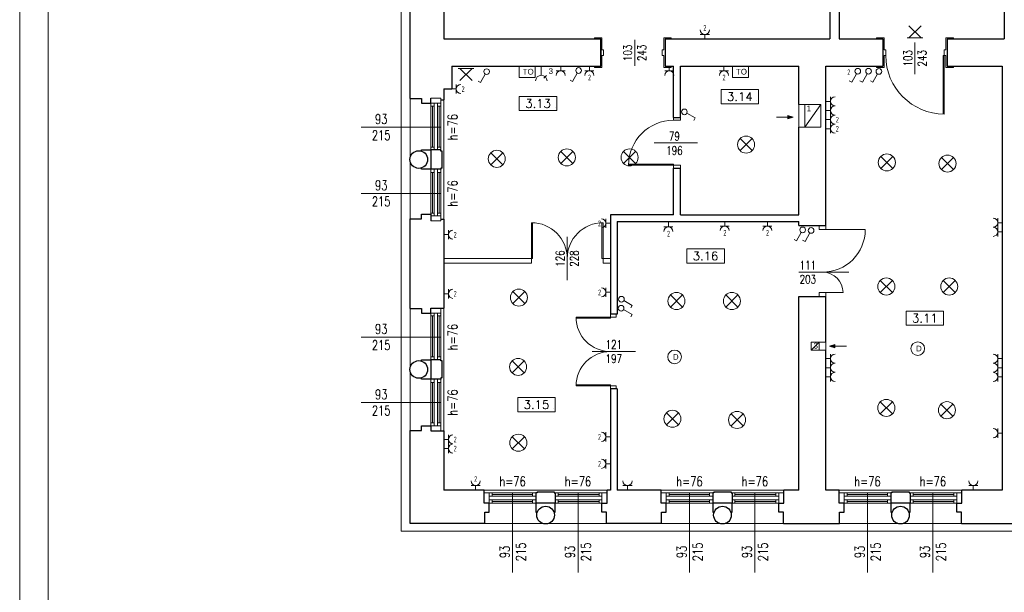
# Model space of a CAD drawing. Header units: millimetres. Extents: x 7052 to 69970, y -1719 to 15326.
# Tile 100 of 160: x 50289 to 52020, y -380 to 627. Entities that reach past the tile are written whole.
import ezdxf

# ---------------------------------------------------------------- set-up
doc = ezdxf.new("R2010")
doc.units = ezdxf.units.MM
for name, color, linetype, lineweight in [('m_cienka', 7, 'Continuous', 5), ('m_elektryka', 10, 'Continuous', 5), ('m_stolarka', 7, 'Continuous', 9), ('m_tabela', 7, 'Continuous', 20), ('m_tekst', 7, 'Continuous', 13), ('m_wentylacja', 7, 'Continuous', 5), ('m_widok', 7, 'Continuous', 9), ('m_ściany', 7, 'Continuous', 30)]:
    doc.layers.add(name, color=color, linetype=linetype, lineweight=lineweight)
doc.styles.add('DIM', font='dim', dxfattribs={"width": 0.75})
doc.styles.add('ROMANS', font='Romans.shx', dxfattribs={"height": 0.2})
doc.styles.get("Standard").update_dxf_attribs({"font": 'arial.ttf'})
doc.styles.add('styl1', font='simplex.shx', dxfattribs={"width": 0.75})

# ---------------------------------------------------------------- blocks, each defined once
blk = doc.blocks.new('strz')
at = {"layer": 'm_wentylacja', "ltscale": 2}
h = blk.add_hatch(color=0, dxfattribs=at)
h.paths.add_polyline_path([(0, 9.8), (-2.9, 9.8), (0, 0)])
h.paths.add_polyline_path([(2.9, 9.8), (0, 9.8), (0, 0)])
at = {"layer": 'm_wentylacja', "color": 0, "ltscale": 2}
for p, q in [((0, 0), (0, 29.8)), ((0, 0), (-2.9, 9.8)), ((-2.9, 9.8), (2.9, 9.8)), ((0, 0), (2.9, 9.8))]:
    blk.add_line(p, q, dxfattribs=at)
blk = doc.blocks.new('oprawa ścienna')
at = {"layer": 'm_elektryka', "color": 0}
for p, q in [((10.6, 10.6), (-10.6, -10.6)), ((-10.6, 10.6), (10.6, -10.6))]:
    blk.add_line(p, q, dxfattribs=at)
at = {"layer": 'm_elektryka', "color": 0, "ltscale": 0.4}
blk.add_line((10.6, 13.6), (10.6, -13.6), dxfattribs=at)
blk = doc.blocks.new('oświetlenie')
at = {"layer": 'm_elektryka', "color": 0}
for p, q in [((10.6, 10.6), (-10.6, -10.6)), ((-10.6, 10.6), (10.6, -10.6))]:
    blk.add_line(p, q, dxfattribs=at)
blk = doc.blocks.new('właczn ik pojedynczy')
at = {"layer": 'm_elektryka', "color": 0}
for p in [(-12.4, 12.7), (0, 0)]:
    blk.add_line(p, (-14.8, 8.3), dxfattribs=at)
blk.add_circle((4.4, -2.4), 5, dxfattribs=at)
blk = doc.blocks.new('gniazdo z u')
at = {"layer": 'm_elektryka', "color": 0}
for p, q in [((-20, -10), (0, -10)), ((-10, -20), (-10, -10))]:
    blk.add_line(p, q, dxfattribs=at)
blk.add_arc((-10, 0), 10, 180, 0, dxfattribs=at)

msp = doc.modelspace()

# ---------------------------------------------------------------- linework, layer by layer
at = {"layer": 'm_cienka', "color": 0, "ltscale": 2}
for p, q in [((51370.2, 591.4), (51370.2, 545.3)), ((51862.9, 586.8), (51862.9, 530.7)), ((51480.5, 410.3), (51404.4, 410.3)), ((51251.4, 244.8), (51251.4, 168.7)), ((51658.4, 182.8), (51746.6, 182.8)), ((51371.5, 43.3), (51295.4, 43.3))]:
    msp.add_line(p, q, dxfattribs=at)
at = {"layer": 'm_cienka', "color": 0}
for p, q in [((51521.9, 503.9), (51521.9, 478.9)), ((51587.9, 503.9), (51521.9, 503.9)), ((51587.9, 478.9), (51587.9, 503.9)), ((51167.1, 491.7), (51167.1, 466.7)), ((51233.1, 491.7), (51167.1, 491.7)), ((51233.1, 466.7), (51233.1, 491.7)), ((51521.9, 478.9), (51587.9, 478.9)), ((51167.1, 466.7), (51233.1, 466.7)), ((51461.7, 223.8), (51461.7, 198.8)), ((51527.7, 223.8), (51461.7, 223.8)), ((51527.7, 198.8), (51527.7, 223.8)), ((51461.7, 198.8), (51527.7, 198.8)), ((51847.2, 114.4), (51847.2, 89.4)), ((51913.2, 114.4), (51847.2, 114.4)), ((51913.2, 89.4), (51913.2, 114.4)), ((51847.2, 89.4), (51913.2, 89.4)), ((51164.3, -37.5), (51164.3, -62.5)), ((51230.3, -37.5), (51164.3, -37.5)), ((51230.3, -62.5), (51230.3, -37.5)), ((51164.3, -62.5), (51230.3, -62.5))]:
    msp.add_line(p, q, dxfattribs=at)
at = {"layer": 'm_cienka', "color": 0, "ltscale": 3}
for p, q in [((51029.4, 437.7), (50889.4, 437.7)), ((51029.4, 321.3), (50889.4, 321.3)), ((51029.4, 68.7), (50889.4, 68.7)), ((51029.4, -46.2), (50889.4, -46.2)), ((51155.4, -205.2), (51155.4, -345.2)), ((51270.4, -205.2), (51270.4, -345.2)), ((51466.4, -205.2), (51466.4, -345.2)), ((51581.4, -205.2), (51581.4, -345.2)), ((51779.4, -205.2), (51779.4, -345.2)), ((51894.4, -205.2), (51894.4, -345.2))]:
    msp.add_line(p, q, dxfattribs=at)
at = {"layer": 'm_cienka', "color": 0, "ltscale": 2}
msp.add_lwpolyline([(51983.3, 2634.4), (50959.4, 2634.4), (50959.4, 1437.4), (50848.4, 1437.4), (50848.4, 926.4), (50959.5, 926.4), (50959.4, -272.6), (50974.4, -272.6), (52094.4, -272.7), (52094.4, 178.4), (53780.4, 178.4), (53780.4, 141.4), (54277.4, 141.4)], dxfattribs=at)
at = {"layer": 'm_elektryka', "color": 0}
for p, q in [((51194.9, 544.8), (51166.9, 544.8)), ((51166.9, 544.8), (51166.9, 524.8)), ((51194.9, 524.8), (51194.9, 544.8)), ((51569.9, 544.8), (51541.9, 544.8)), ((51541.9, 544.8), (51541.9, 524.8)), ((51569.9, 524.8), (51569.9, 544.8)), ((51166.9, 524.8), (51194.9, 524.8)), ((51541.9, 524.8), (51569.9, 524.8))]:
    msp.add_line(p, q, dxfattribs=at)
at = {"layer": 'm_elektryka', "color": 0, "ltscale": 3}
for p, q in [((51205.9, 528.9), (51205.9, 544.8)), ((51210.5, 523.7), (51214.9, 528.7))]:
    msp.add_line(p, q, dxfattribs=at)
at = {"layer": 'm_elektryka', "color": 0, "ltscale": 2}
for centre in [(51565.9, 407), (51250.7, 384.6), (51361.1, 384.6), (51127.6, 382), (51813.4, 375.7), (51920, 373.7), (51812.5, 157.6), (51923.1, 157.6), (51166.4, 138.1), (51443.5, 132.1), (51541, 132.1), (51165.1, 16.3), (51812.5, -55.8), (51919.1, -59.8), (51436.4, -74.9), (51550, -76.9), (51165.5, -117)]:
    msp.add_circle(centre, 15, dxfattribs=at)
at = {"layer": 'm_elektryka', "color": 0}
for centre in [(51867.7, 48.4), (51440.2, 33.8)]:
    msp.add_circle(centre, 12, dxfattribs=at)
at = {"layer": 'm_elektryka', "color": 0, "ltscale": 3}
msp.add_arc((51205.9, 518.9), 10, 0, 180, dxfattribs=at)
at = {"layer": 'm_stolarka', "color": 0}
for p, q in [((51312.4, 594.8), (51299.4, 594.8)), ((51299.4, 594.8), (51299.4, 592.8)), ((51312.4, 573.8), (51312.4, 594.8)), ((51421.4, 573.8), (51421.4, 594.8)), ((51421.4, 594.8), (51434.4, 594.8)), ((51434.4, 594.8), (51434.4, 592.8)), ((51808.4, 594.8), (51795.4, 594.8)), ((51795.4, 594.8), (51795.4, 592.8)), ((51808.4, 573.8), (51808.4, 594.8)), ((51917.4, 573.8), (51917.4, 594.8)), ((51917.4, 594.8), (51930.4, 594.8)), ((51930.4, 594.8), (51930.4, 592.8)), ((51315.4, 573.8), (51312.4, 573.8)), ((51315.4, 573.8), (51315.4, 563.8)), ((51418.4, 573.8), (51418.4, 563.8)), ((51418.4, 573.8), (51421.4, 573.8)), ((51811.4, 573.8), (51808.4, 573.8)), ((51811.4, 573.8), (51811.4, 563.8)), ((51914.4, 573.8), (51914.4, 563.8)), ((51914.4, 573.8), (51917.4, 573.8)), ((51315.4, 563.8), (51312.4, 563.8)), ((51312.4, 563.8), (51312.4, 542.8)), ((51315.4, 563.8), (51315.4, 563.8)), ((51418.4, 563.8), (51421.4, 563.8)), ((51421.4, 563.8), (51421.4, 542.8)), ((51811.4, 563.8), (51808.4, 563.8)), ((51808.4, 563.8), (51808.4, 542.8)), ((51811.4, 563.8), (51811.4, 563.8)), ((51912.4, 563.8), (51912.4, 460.8)), ((51912.4, 563.8), (51914.4, 563.8)), ((51914.4, 563.8), (51917.4, 563.8)), ((51914.4, 563.8), (51914.4, 460.8)), ((51917.4, 563.8), (51917.4, 542.8)), ((51299.4, 542.8), (51299.4, 544.8)), ((51312.4, 542.8), (51299.4, 542.8)), ((51421.4, 542.8), (51434.4, 542.8)), ((51434.4, 542.8), (51434.4, 544.8)), ((51795.4, 542.8), (51795.4, 544.8)), ((51808.4, 542.8), (51795.4, 542.8)), ((51917.4, 542.8), (51930.4, 542.8)), ((51930.4, 542.8), (51930.4, 544.8)), ((51011.4, 479.8), (51011.4, 397.8)), ((51017.4, 474.8), (51011.4, 474.8)), ((51014.4, 402.8), (51014.4, 474.8)), ((51017.4, 479.8), (51017.4, 397.8)), ((51023.4, 479.8), (51023.4, 397.8)), ((51023.4, 474.8), (51029.4, 474.8)), ((51026.4, 474.8), (51026.4, 402.8)), ((51029.4, 479.8), (51029.4, 397.8)), ((51230, 472.4), (51230, 472.4)), ((51584.7, 484.5), (51584.7, 484.5)), ((51914.4, 460.8), (51914.4, 460.8)), ((51438.4, 449.8), (51438.4, 449.8)), ((51017.4, 402.8), (51011.4, 402.8)), ((51023.4, 402.8), (51029.4, 402.8)), ((51011.4, 363.8), (51011.4, 278.8)), ((51017.4, 363.8), (51017.4, 281.8)), ((51023.4, 363.8), (51023.4, 281.8)), ((51029.4, 363.8), (51029.4, 278.8)), ((51438.4, 372.8), (51359.4, 372.8)), ((51438.4, 370.8), (51359.4, 370.8)), ((51359.4, 370.8), (51359.4, 370.8)), ((51438.4, 372.8), (51438.4, 370.8)), ((51017.4, 357.8), (51011.4, 357.8)), ((51014.4, 286.8), (51014.4, 357.8)), ((51023.4, 357.8), (51029.4, 357.8)), ((51026.4, 357.8), (51026.4, 286.8)), ((51017.4, 286.8), (51011.4, 286.8)), ((51023.4, 286.8), (51029.4, 286.8)), ((51188.4, 206.8), (51188.4, 269.8)), ((51188.4, 269.8), (51188.4, 269.8)), ((51190.4, 206.8), (51190.4, 269.8)), ((51312.4, 269.8), (51312.4, 206.8)), ((51314.4, 269.8), (51314.4, 269.8)), ((51314.4, 269.8), (51314.4, 206.8)), ((51188.4, 206.8), (51034.4, 206.8)), ((51188.4, 198.8), (51034.4, 198.8)), ((51188.4, 198.8), (51188.4, 206.8)), ((51190.4, 206.8), (51188.4, 206.8)), ((51251.4, 206.8), (51251.4, 206.8)), ((51251.4, 206.8), (51251.4, 206.8)), ((51312.4, 206.8), (51314.4, 206.8)), ((51327.4, 206.8), (51314.4, 206.8)), ((51314.4, 198.8), (51314.4, 206.8)), ((51327.4, 198.8), (51314.4, 198.8)), ((51524.5, 204.4), (51524.5, 204.4)), ((51011.4, 110.8), (51011.4, 28.8)), ((51017.4, 105.8), (51011.4, 105.8)), ((51014.4, 33.8), (51014.4, 105.8)), ((51017.4, 110.8), (51017.4, 28.8)), ((51023.4, 110.8), (51023.4, 28.8)), ((51023.4, 105.8), (51029.4, 105.8)), ((51026.4, 105.8), (51026.4, 33.8)), ((51029.4, 110.8), (51029.4, 28.8)), ((51327.4, 103.8), (51266.9, 103.8)), ((51266.9, 103.8), (51266.9, 103.8)), ((51327.4, 101.8), (51266.9, 101.8)), ((51327.4, 101.8), (51327.4, 103.8)), ((51910.1, 95.1), (51910.1, 95.1)), ((51327.4, 43.3), (51327.4, 43.3)), ((51017.4, 33.8), (51011.4, 33.8)), ((51023.4, 33.8), (51029.4, 33.8)), ((51011.4, -5.2), (51011.4, -87.2)), ((51017.4, -11.2), (51011.4, -11.2)), ((51014.4, -82.2), (51014.4, -11.2)), ((51017.4, -5.2), (51017.4, -87.2)), ((51023.4, -5.2), (51023.4, -87.2)), ((51023.4, -11.2), (51029.4, -11.2)), ((51026.4, -11.2), (51026.4, -82.2)), ((51029.4, -5.2), (51029.4, -87.2)), ((51327.4, -15.2), (51266.9, -15.2)), ((51327.4, -17.2), (51266.9, -17.2)), ((51266.9, -17.2), (51266.9, -17.2)), ((51327.4, -17.2), (51327.4, -15.2)), ((51227.1, -56.8), (51227.1, -56.8)), ((51017.4, -82.2), (51011.4, -82.2)), ((51023.4, -82.2), (51029.4, -82.2)), ((51196.4, -205.2), (51114.4, -205.2)), ((51119.4, -211.2), (51119.4, -205.2)), ((51190.5, -211.2), (51190.5, -205.2)), ((51312.4, -205.2), (51230.4, -205.2)), ((51235.4, -211.2), (51235.4, -205.2)), ((51307.4, -211.2), (51307.4, -205.2)), ((51507.4, -205.2), (51425.4, -205.2)), ((51430.4, -211.2), (51430.4, -205.2)), ((51501.5, -211.2), (51501.5, -205.2)), ((51623.4, -205.2), (51541.4, -205.2)), ((51546.4, -211.2), (51546.4, -205.2)), ((51618.4, -211.2), (51618.4, -205.2)), ((51820.4, -205.2), (51738.4, -205.2)), ((51743.4, -211.2), (51743.4, -205.2)), ((51814.5, -211.2), (51814.5, -205.2)), ((51936.4, -205.2), (51854.4, -205.2)), ((51859.4, -211.2), (51859.4, -205.2)), ((51931.4, -211.2), (51931.4, -205.2)), ((51196.4, -211.2), (51114.4, -211.2)), ((51196.4, -217.2), (51114.4, -217.2)), ((51196.4, -223.2), (51114.4, -223.2)), ((51190.5, -208.2), (51119.4, -208.2)), ((51119.4, -217.2), (51119.4, -223.2)), ((51119.4, -220.2), (51190.5, -220.2)), ((51190.5, -217.2), (51190.5, -223.2)), ((51312.4, -211.2), (51230.4, -211.2)), ((51312.4, -217.2), (51230.4, -217.2)), ((51312.4, -223.2), (51230.4, -223.2)), ((51307.4, -208.2), (51235.4, -208.2)), ((51235.4, -217.2), (51235.4, -223.2)), ((51235.4, -220.2), (51307.4, -220.2)), ((51307.4, -217.2), (51307.4, -223.2)), ((51507.4, -211.2), (51425.4, -211.2)), ((51507.4, -217.2), (51425.4, -217.2)), ((51507.4, -223.2), (51425.4, -223.2)), ((51501.5, -208.2), (51430.4, -208.2)), ((51430.4, -217.2), (51430.4, -223.2)), ((51430.4, -220.2), (51501.5, -220.2)), ((51501.5, -217.2), (51501.5, -223.2)), ((51623.4, -211.2), (51541.4, -211.2)), ((51623.4, -217.2), (51541.4, -217.2)), ((51623.4, -223.2), (51541.4, -223.2)), ((51618.4, -208.2), (51546.4, -208.2)), ((51546.4, -217.2), (51546.4, -223.2)), ((51546.4, -220.2), (51618.4, -220.2)), ((51618.4, -217.2), (51618.4, -223.2)), ((51820.4, -211.2), (51738.4, -211.2)), ((51820.4, -217.2), (51738.4, -217.2)), ((51820.4, -223.2), (51738.4, -223.2)), ((51814.5, -208.2), (51743.4, -208.2)), ((51743.4, -217.2), (51743.4, -223.2)), ((51743.4, -220.2), (51814.5, -220.2)), ((51814.5, -217.2), (51814.5, -223.2)), ((51936.4, -211.2), (51854.4, -211.2)), ((51936.4, -217.2), (51854.4, -217.2)), ((51936.4, -223.2), (51854.4, -223.2)), ((51931.4, -208.2), (51859.4, -208.2)), ((51859.4, -217.2), (51859.4, -223.2)), ((51859.4, -220.2), (51931.4, -220.2)), ((51931.4, -217.2), (51931.4, -223.2))]:
    msp.add_line(p, q, dxfattribs=at)
at = {"layer": 'm_stolarka', "color": 0, "ltscale": 3}
for p, q in [((51694.4, 257.8), (51694.4, 264.8)), ((51706.4, 264.8), (51706.4, 257.8)), ((51706.4, 257.8), (51694.4, 257.8)), ((51700.4, 257.8), (51775.4, 257.8)), ((51706.4, 146.8), (51694.4, 146.8)), ((51694.4, 146.8), (51694.4, 139.8)), ((51700.4, 146.8), (51736.4, 146.8)), ((51706.4, 139.8), (51706.4, 146.8))]:
    msp.add_line(p, q, dxfattribs=at)
at = {"layer": 'm_stolarka', "color": 0}
for points in [[(51029.4, 488.8), (51029.4, 479.8), (51011.4, 479.8), (51011.4, 488.8)], [(51438.4, 454.8), (51450.4, 454.8), (51450.4, 449.8), (51438.4, 449.8)], [(51438.4, 370.8), (51450.4, 370.8), (51450.4, 365.8), (51438.4, 365.8)], [(51029.4, 272.8), (51029.4, 281.8), (51011.4, 281.8), (51011.4, 272.8)], [(51029.4, 119.8), (51029.4, 110.8), (51011.4, 110.8), (51011.4, 119.8)], [(51327.4, 103.8), (51337.4, 103.8), (51337.4, 108.8), (51327.4, 108.8)], [(51327.4, -22.2), (51337.4, -22.2), (51337.4, -17.2), (51327.4, -17.2)], [(51029.4, -96.2), (51029.4, -87.2), (51011.4, -87.2), (51011.4, -96.2)], [(51105.4, -205.2), (51114.4, -205.2), (51114.4, -223.2), (51105.4, -223.2)], [(51321.4, -205.2), (51312.4, -205.2), (51312.4, -223.2), (51321.4, -223.2)], [(51416.4, -205.2), (51425.4, -205.2), (51425.4, -223.2), (51416.4, -223.2)], [(51632.4, -205.2), (51623.4, -205.2), (51623.4, -223.2), (51632.4, -223.2)], [(51729.4, -205.2), (51738.4, -205.2), (51738.4, -223.2), (51729.4, -223.2)], [(51945.4, -205.2), (51936.4, -205.2), (51936.4, -223.2), (51945.4, -223.2)]]:
    msp.add_lwpolyline(points, close=True, dxfattribs=at)
for centre, radius, start, end in [((51914.4, 563.8), 103, 180, 270), ((51438.4, 370.8), 79, 90, 180), ((51188.4, 206.8), 63, 0, 90), ((51314.4, 206.8), 63, 90, 180), ((51327.4, 103.8), 60.5, 180, 270), ((51327.4, -17.2), 60.5, 90, 180)]:
    msp.add_arc(centre, radius, start, end, dxfattribs=at)
at = {"layer": 'm_stolarka', "color": 0, "ltscale": 3}
for centre, radius, start, end in [((51700.4, 257.8), 75, 270, 0), ((51700.4, 146.8), 36, 0, 90)]:
    msp.add_arc(centre, radius, start, end, dxfattribs=at)
at = {"layer": 'm_tabela', "color": 0}
for p, q in [((50288.7, 4220.8), (50288.7, -1719.2)), ((50338.7, 4170.8), (50338.7, -1669.2))]:
    msp.add_line(p, q, dxfattribs=at)
at = {"layer": 'm_wentylacja', "color": 0, "ltscale": 3}
for p, q in [((51669.4, 477.7), (51658.4, 477.7)), ((51658.4, 477.7), (51658.4, 437.7)), ((51669.4, 437.7), (51669.4, 477.7)), ((51669.4, 437.7), (51658.4, 437.7))]:
    msp.add_line(p, q, dxfattribs=at)
at = {"layer": 'm_wentylacja', "color": 0, "ltscale": 2}
msp.add_line((51697.4, 477.7), (51669.4, 437.7), dxfattribs=at)
at = {"layer": 'm_wentylacja', "color": 0}
for p, q in [((51680.4, 45.8), (51680.4, 59.8)), ((51680.4, 59.8), (51706.4, 59.8)), ((51680.4, 45.8), (51694.4, 59.8)), ((51694.4, 45.8), (51694.4, 59.8)), ((51706.4, 45.8), (51706.4, 59.8)), ((51706.4, 45.8), (51680.4, 45.8))]:
    msp.add_line(p, q, dxfattribs=at)
at = {"layer": 'm_wentylacja', "color": 0, "ltscale": 2}
msp.add_lwpolyline([(51669.4, 437.7), (51697.4, 437.7), (51697.4, 477.7), (51669.4, 477.7)], close=True, dxfattribs=at)
at = {"layer": 'm_widok', "color": 0}
for p, q in [((50975.4, 487.8), (50975.4, 384.7)), ((51034.4, 275.8), (51034.4, 485.8)), ((50975.4, 373.8), (50975.4, 276.8)), ((50975.4, 118.8), (50975.4, 15.7)), ((51034.4, -96.2), (51034.4, 119.8)), ((50975.4, 7.8), (50975.4, -95.2)), ((51105.4, -200.2), (51321.4, -200.2)), ((51416.4, -200.2), (51632.4, -200.2)), ((51729.4, -200.2), (51945.4, -200.2)), ((51209.5, -259.2), (51106.4, -259.2)), ((51320.4, -259.2), (51217.3, -259.2)), ((51520.5, -259.2), (51417.4, -259.2)), ((51631.4, -259.2), (51528.3, -259.2)), ((51833.5, -259.2), (51730.4, -259.2)), ((51944.4, -259.2), (51841.3, -259.2))]:
    msp.add_line(p, q, dxfattribs=at)
at = {"layer": 'm_ściany', "color": 0}
for p, q in [((52019.4, 967.8), (52019.4, 592.8)), ((51713.4, 723.8), (51713.4, 592.8)), ((51729.4, 723.8), (51729.4, 592.8)), ((50975.4, 487.8), (50975.4, 649.8)), ((51034.4, 648.8), (51034.4, 592.8)), ((51034.4, 592.8), (51310.4, 592.8)), ((51310.4, 592.8), (51310.4, 544.8)), ((51423.4, 592.8), (51713.4, 592.8)), ((51423.4, 592.8), (51423.4, 544.8)), ((51729.4, 592.8), (51806.4, 592.8)), ((51806.4, 592.8), (51806.4, 544.8)), ((51919.4, 592.8), (52019.4, 592.8)), ((51919.4, 592.8), (51919.4, 544.8)), ((51048.4, 544.8), (51310.4, 544.8)), ((51048.4, 544.8), (51048.4, 504.8)), ((51423.4, 544.8), (51438.4, 544.8)), ((51438.4, 454.8), (51438.4, 544.8)), ((51450.4, 544.8), (51658.4, 544.8)), ((51450.4, 454.8), (51450.4, 544.8)), ((51658.4, 477.7), (51658.4, 544.8)), ((51706.4, 544.8), (51806.4, 544.8)), ((51706.4, 421.3), (51706.4, 544.8)), ((51919.4, 544.8), (52016.4, 544.8)), ((52016.4, 544.8), (52016.4, 213.8)), ((51034.4, 504.8), (51048.4, 504.8)), ((51034.4, 504.8), (51034.4, 485.8)), ((50975.4, 487.8), (50975.4, 487.8)), ((50975.4, 487.8), (50995.4, 487.8)), ((50995.4, 487.8), (50995.4, 479.8)), ((51011.4, 479.8), (51011.4, 488.8)), ((51029.4, 485.8), (51034.4, 485.8)), ((50995.4, 479.8), (51011.4, 479.8)), ((51438.4, 454.8), (51450.4, 454.8)), ((51658.4, 421.3), (51658.4, 437.7)), ((51658.4, 283.8), (51658.4, 421.3)), ((51706.4, 264.8), (51706.4, 421.3)), ((50995.4, 395.4), (50995.4, 397.8)), ((50995.4, 397.8), (51011.4, 397.8)), ((51011.4, 397.8), (51011.4, 363.8)), ((50995.4, 363.8), (50995.4, 366.1)), ((51011.4, 363.8), (50995.4, 363.8)), ((51438.4, 283.8), (51438.4, 365.8)), ((51438.4, 365.8), (51450.4, 365.8)), ((51450.4, 283.8), (51450.4, 365.8)), ((50995.4, 276.8), (50995.4, 284.8)), ((50995.4, 284.8), (51011.4, 284.8)), ((51011.4, 284.8), (51011.4, 272.8)), ((51438.4, 283.8), (51327.4, 283.8)), ((51327.4, 283.8), (51327.4, 108.8)), ((51450.4, 283.8), (51658.4, 283.8)), ((50975.4, 118.8), (50975.4, 276.8)), ((50975.4, 276.8), (50995.4, 276.8)), ((50975.4, 273.8), (50975.4, 273.8)), ((51029.4, 275.8), (51034.4, 275.8)), ((51034.4, 275.8), (51034.4, 119.8)), ((51339.4, 271.8), (51658.4, 271.8)), ((51339.4, 271.8), (51339.4, 108.8)), ((51658.4, 264.8), (51658.4, 271.8)), ((51658.4, 264.8), (51706.4, 264.8)), ((52016.4, 213.8), (52016.4, -200.2)), ((51658.4, 139.8), (51706.4, 139.8)), ((51658.4, -200.2), (51658.4, 139.8)), ((51706.4, 59.8), (51706.4, 139.8)), ((50975.4, 118.8), (50975.4, 118.8)), ((50975.4, 118.8), (50995.4, 118.8)), ((50995.4, 118.8), (50995.4, 110.8)), ((50995.4, 110.8), (51011.4, 110.8)), ((51011.4, 119.8), (51034.4, 119.8)), ((51011.4, 110.8), (51011.4, 119.8)), ((51339.4, 108.8), (51327.4, 108.8)), ((51706.4, -200.2), (51706.4, 45.8)), ((50995.4, 26.4), (50995.4, 28.8)), ((50995.4, 28.8), (51011.4, 28.8)), ((51011.4, 28.8), (51011.4, -5.2)), ((50995.4, -5.2), (50995.4, -2.9)), ((51011.4, -5.2), (50995.4, -5.2)), ((51339.4, -22.2), (51327.4, -22.2)), ((51327.4, -22.2), (51327.4, -200.2)), ((51339.4, -22.2), (51339.4, -200.2)), ((50975.4, -259.2), (50975.4, -95.2)), ((50975.4, -95.2), (50995.4, -95.2)), ((50975.4, -98.2), (50975.4, -98.2)), ((50995.4, -95.2), (50995.4, -87.2)), ((50995.4, -87.2), (51011.4, -87.2)), ((51011.4, -87.2), (51011.4, -96.2)), ((51011.4, -96.2), (51034.4, -96.2)), ((51034.4, -96.2), (51034.4, -200.2)), ((51105.4, -200.2), (51034.4, -200.2)), ((51105.4, -223.2), (51105.4, -200.2)), ((51327.4, -200.2), (51321.4, -200.2)), ((51321.4, -223.2), (51321.4, -200.2)), ((51416.4, -200.2), (51339.4, -200.2)), ((51416.4, -223.2), (51416.4, -200.2)), ((51658.4, -200.2), (51632.4, -200.2)), ((51632.4, -223.2), (51632.4, -200.2)), ((51729.4, -200.2), (51706.4, -200.2)), ((51729.4, -223.2), (51729.4, -200.2)), ((52016.4, -200.2), (51945.4, -200.2)), ((51945.4, -223.2), (51945.4, -200.2)), ((51114.4, -223.2), (51105.4, -223.2)), ((51114.4, -239.2), (51114.4, -223.2)), ((51196.4, -223.2), (51196.4, -239.2)), ((51230.4, -223.2), (51196.4, -223.2)), ((51230.4, -239.2), (51230.4, -223.2)), ((51312.4, -239.2), (51312.4, -223.2)), ((51312.4, -223.2), (51321.4, -223.2)), ((51425.4, -223.2), (51416.4, -223.2)), ((51425.4, -239.2), (51425.4, -223.2)), ((51507.4, -223.2), (51507.4, -239.2)), ((51541.4, -223.2), (51507.4, -223.2)), ((51541.4, -239.2), (51541.4, -223.2)), ((51623.4, -239.2), (51623.4, -223.2)), ((51623.4, -223.2), (51632.4, -223.2)), ((51738.4, -223.2), (51729.4, -223.2)), ((51738.4, -239.2), (51738.4, -223.2)), ((51820.4, -223.2), (51820.4, -239.2)), ((51854.4, -223.2), (51820.4, -223.2)), ((51854.4, -239.2), (51854.4, -223.2)), ((51936.4, -239.2), (51936.4, -223.2)), ((51936.4, -223.2), (51945.4, -223.2)), ((51106.4, -259.2), (51106.4, -239.2)), ((51106.4, -239.2), (51114.4, -239.2)), ((51196.4, -239.2), (51198.8, -239.2)), ((51228.1, -239.2), (51230.4, -239.2)), ((51320.4, -239.2), (51312.4, -239.2)), ((51320.4, -259.2), (51320.4, -239.2)), ((51417.4, -259.2), (51417.4, -239.2)), ((51417.4, -239.2), (51425.4, -239.2)), ((51507.4, -239.2), (51509.8, -239.2)), ((51539.1, -239.2), (51541.4, -239.2)), ((51631.4, -239.2), (51623.4, -239.2)), ((51631.4, -259.2), (51631.4, -239.2)), ((51730.4, -259.2), (51730.4, -239.2)), ((51730.4, -239.2), (51738.4, -239.2)), ((51820.4, -239.2), (51822.8, -239.2)), ((51852.1, -239.2), (51854.4, -239.2)), ((51944.4, -239.2), (51936.4, -239.2)), ((51944.4, -259.2), (51944.4, -239.2)), ((51106.4, -259.2), (50975.4, -259.2)), ((51103.4, -259.2), (51103.4, -259.2)), ((51417.4, -259.2), (51320.4, -259.2)), ((51320.4, -259.2), (51320.4, -259.2)), ((51414.4, -259.2), (51414.4, -259.2)), ((51631.4, -259.2), (51730.4, -259.2)), ((51631.4, -259.2), (51631.4, -259.2)), ((51727.4, -259.2), (51727.4, -259.2)), ((51944.4, -259.2), (52075.4, -259.2)), ((51944.4, -259.2), (51944.4, -259.2))]:
    msp.add_line(p, q, dxfattribs=at)
at = {"layer": 'm_ściany', "color": 0, "ltscale": 3}
for p, q in [((51310.4, 544.8), (51310.4, 592.8)), ((51423.4, 592.8), (51423.4, 544.8)), ((51029.4, 397.8), (51011.4, 397.8)), ((51029.4, 395.8), (51029.4, 397.8)), ((51031.4, 395.8), (51029.4, 395.8)), ((51031.4, 365.8), (51031.4, 395.8)), ((51029.4, 363.8), (51011.4, 363.8)), ((51031.4, 365.8), (51029.4, 365.8)), ((51029.4, 365.8), (51029.4, 363.8)), ((51029.4, 28.8), (51011.4, 28.8)), ((51029.4, 26.8), (51029.4, 28.8)), ((51031.4, 26.8), (51029.4, 26.8)), ((51031.4, -3.2), (51031.4, 26.8)), ((51029.4, -5.2), (51011.4, -5.2)), ((51031.4, -3.2), (51029.4, -3.2)), ((51029.4, -3.2), (51029.4, -5.2)), ((51198.4, -205.2), (51196.4, -205.2)), ((51196.4, -205.2), (51196.4, -223.2)), ((51198.4, -203.2), (51198.4, -205.2)), ((51198.4, -203.2), (51228.4, -203.2)), ((51228.4, -203.2), (51228.4, -205.2)), ((51228.4, -205.2), (51230.4, -205.2)), ((51230.4, -205.2), (51230.4, -223.2)), ((51509.4, -205.2), (51507.4, -205.2)), ((51507.4, -205.2), (51507.4, -223.2)), ((51509.4, -203.2), (51509.4, -205.2)), ((51509.4, -203.2), (51539.4, -203.2)), ((51539.4, -203.2), (51539.4, -205.2)), ((51539.4, -205.2), (51541.4, -205.2)), ((51541.4, -205.2), (51541.4, -223.2)), ((51822.4, -205.2), (51820.4, -205.2)), ((51820.4, -205.2), (51820.4, -223.2)), ((51822.4, -203.2), (51822.4, -205.2)), ((51822.4, -203.2), (51852.4, -203.2)), ((51852.4, -203.2), (51852.4, -205.2)), ((51852.4, -205.2), (51854.4, -205.2)), ((51854.4, -205.2), (51854.4, -223.2))]:
    msp.add_line(p, q, dxfattribs=at)
at = {"layer": 'm_ściany', "color": 0}
for centre in [(50990.4, 380.8), (50990.4, 11.8), (51213.4, -244.2), (51524.4, -244.2), (51837.4, -244.2)]:
    msp.add_circle(centre, 15.5, dxfattribs=at)

# ---------------------------------------------------------------- block references
at = {"layer": 'm_elektryka', "color": 0, "xscale": 0.8, "yscale": 0.8, "zscale": 0.8}
for p in [(51501.4, 608.8), (51098.4, -184.2), (51365.4, -184.2), (51973.4, -184.2)]:
    msp.add_blockref('gniazdo z u', p, dxfattribs=at)
at = {"layer": 'm_elektryka', "color": 0}
for name, p, rotation in [('oprawa ścienna', (51862.9, 605.4), 270), ('oprawa ścienna', (51073.4, 530.1), 89.99999999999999), ('właczn ik pojedynczy', (51107.4, 530.9), 90), ('właczn ik pojedynczy', (51269.1, 532.9), 90), ('właczn ik pojedynczy', (51759.9, 531.7), 90), ('właczn ik pojedynczy', (51778.8, 531.7), 90), ('właczn ik pojedynczy', (51797.1, 531.3), 90), ('właczn ik pojedynczy', (51461.8, 462.2), 180), ('właczn ik pojedynczy', (51663, 252.7), 90), ('właczn ik pojedynczy', (51677.8, 251.7), 90), ('właczn ik pojedynczy', (51351.1, 132.8), 180), ('właczn ik pojedynczy', (51350.6, 117), 180)]:
    msp.add_blockref(name, p, dxfattribs=dict(at, rotation=rotation))
at = {"layer": 'm_elektryka', "color": 0, "yscale": 0.8, "zscale": 0.8}
for p, xscale, rotation in [((51247.9, 528.8), -0.8, 180), ((51298.4, 528.8), -0.8, 180), ((51438.9, 528.8), -0.8, 180), ((51534.9, 528.8), -0.8, 180), ((51064.4, 496.8), 0.8, 270), ((51722.4, 475), 0.8, 270), ((51722.4, 459), 0.8, 270), ((51722.4, 443), 0.8, 270), ((51722.4, 427), 0.8, 270), ((52000.4, 261.8), -0.8, 90), ((51311.4, 276.8), 0.8, 90), ((51437.4, 254.3), -0.8, 180), ((51536.4, 255.8), -0.8, 180), ((51611.4, 255.8), -0.8, 180), ((52000.4, 245.8), -0.8, 90), ((51050.4, 240.8), 0.8, 270), ((51050.4, 136.8), 0.8, 270), ((51311.4, 155.4), 0.8, 90), ((51722.4, 22.8), 0.8, 270), ((52000.4, 22.8), -0.8, 90), ((51722.4, 6.8), 0.8, 270), ((52000.4, 6.8), -0.8, 90), ((51722.4, -9.2), 0.8, 270), ((52000.4, -9.2), -0.8, 90), ((51050.4, -119.2), 0.8, 270), ((51311.4, -98.6), 0.8, 90), ((52000.4, -108.2), -0.8, 90), ((51050.4, -135.2), 0.8, 270), ((51311.4, -146), 0.8, 90)]:
    msp.add_blockref('gniazdo z u', p, dxfattribs=dict(at, xscale=xscale, rotation=rotation))
at = {"layer": 'm_elektryka', "color": 0}
for p in [(51565.9, 407), (51127.6, 382), (51250.7, 384.6), (51361.1, 384.6), (51813.4, 375.7), (51920, 373.7), (51812.5, 157.6), (51923.1, 157.6), (51166.4, 138.1), (51443.5, 132.1), (51541, 132.1), (51165.1, 16.3), (51812.5, -55.8), (51919.1, -59.8), (51436.4, -74.9), (51550, -76.9), (51165.5, -117)]:
    msp.add_blockref('oświetlenie', p, dxfattribs=at)
at = {"layer": 'm_wentylacja', "color": 0, "rotation": 90.00000000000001}
msp.add_blockref('strz', (51648.9, 455.4), dxfattribs=at)
at = {"layer": 'm_wentylacja', "color": 0, "xscale": -1, "rotation": 270}
msp.add_blockref('strz', (51712.4, 52.8), dxfattribs=at)

# ---------------------------------------------------------------- texts
at = {"layer": 'm_elektryka', "color": 0, "char_height": 10, "attachment_point": 1, "style": 'DIM'}
for insert in [(51490.7, 617.3), (51743.7, 539.2), (51287.9, 530), (51524.3, 530), (51065.6, 509.7), (51723.6, 455.9), (51723.6, 439.9), (51305.5, 273.5), (51051.6, 253.7), (51426.9, 255.5), (51525.9, 257), (51600.9, 257), (51051.6, 149.7), (51305.5, 152.2), (51305.5, -101.8), (51051.6, -106.3), (51051.6, -122.3), (51305.5, -149.2), (51087.7, -175.7)]:
    msp.add_mtext_dynamic_manual_height_columns('2', width=54.427, gutter_width=75, heights=[0], dxfattribs=dict(at, insert=insert))
at = {"layer": 'm_elektryka', "color": 0, "insert": (51218.7, 541.3), "char_height": 10, "attachment_point": 1}
msp.add_mtext_dynamic_manual_height_columns('3', width=54.427, gutter_width=75, heights=[0], dxfattribs=at)
at = {"layer": 'm_tekst', "color": 0, "ltscale": 3, "attachment_point": 5, "rotation": 90, "style": 'styl1'}
for s, width, insert, char_height in [('103\\P243', 53.057, (51370.2, 568.3), 15), ('103\\P243', 53.057, (51862.9, 558.8), 15), ('h=76', 67.252, (51049.8, 437.6), 17), ('h=76', 67.252, (51049.8, 321.1), 17), ('126\\P228', 53.057, (51251.4, 206.8), 15), ('h=76', 67.252, (51049.8, 68.6), 17), ('h=76', 67.252, (51049.8, -46.4), 17), ('93\\P215', 67.252, (51155.8, -309), 17), ('93\\P215', 67.252, (51270.4, -309), 17), ('93\\P215', 67.252, (51466.8, -309), 17), ('93\\P215', 67.252, (51581.4, -309), 17), ('93\\P215', 67.252, (51779.8, -309), 17), ('93\\P215', 67.252, (51894.4, -309), 17)]:
    msp.add_mtext_dynamic_manual_height_columns(s, width=width, gutter_width=350, heights=[0], dxfattribs=dict(at, insert=insert, char_height=char_height))
at = {"layer": 'm_tekst', "color": 0, "char_height": 10, "attachment_point": 1}
for s, insert in [('TO', (51173.1, 540.2)), ('TO', (51548.1, 540.2)), ('D', (51864.7, 53.6)), ('D', (51437.2, 38.9))]:
    msp.add_mtext_dynamic_manual_height_columns(s, width=54.427, gutter_width=75, heights=[0], dxfattribs=dict(at, insert=insert))
at = {"layer": 'm_tekst', "color": 0, "char_height": 15, "attachment_point": 5, "style": 'ROMANS'}
for s, insert in [('3.13', (51200.1, 479.2)), ('3.14', (51554.9, 491.4)), ('3.16', (51494.7, 211.3)), ('3.11', (51880.2, 101.9)), ('3.15', (51197.3, -50))]:
    msp.add_mtext_dynamic_manual_height_columns(s, width=50, gutter_width=1, heights=[0], dxfattribs=dict(at, insert=insert))
at = {"layer": 'm_tekst', "color": 0, "ltscale": 3, "attachment_point": 5, "style": 'styl1'}
for s, width, insert, char_height in [('93\\P215', 67.252, (50924.4, 437.7), 17), ('79\\P196', 53.057, (51439.9, 409.2), 15), ('93\\P215', 67.252, (50924.4, 321.3), 17), ('111\\P203', 53.057, (51674.5, 182.8), 15), ('93\\P215', 67.252, (50924.4, 68.7), 17), ('121\\P197', 53.057, (51333.4, 43.3), 15), ('93\\P215', 67.252, (50924.4, -46.2), 17), ('h=76', 67.252, (51155.3, -184.9), 17), ('h=76', 67.252, (51270.3, -184.9), 17), ('h=76', 67.252, (51466.3, -184.9), 17), ('h=76', 67.252, (51581.3, -184.9), 17), ('h=76', 67.252, (51779.3, -184.9), 17), ('h=76', 67.252, (51894.3, -184.9), 17)]:
    msp.add_mtext_dynamic_manual_height_columns(s, width=width, gutter_width=350, heights=[0], dxfattribs=dict(at, insert=insert, char_height=char_height))
at = {"layer": 'm_wentylacja', "ltscale": 2, "char_height": 10, "width": 70.617, "attachment_point": 1}
for s, insert in [('1', (51672.4, 475.6)), ('3', (51684.5, 58.6))]:
    msp.add_mtext(s, dxfattribs=dict(at, insert=insert))

doc.saveas('drawing.dxf')
